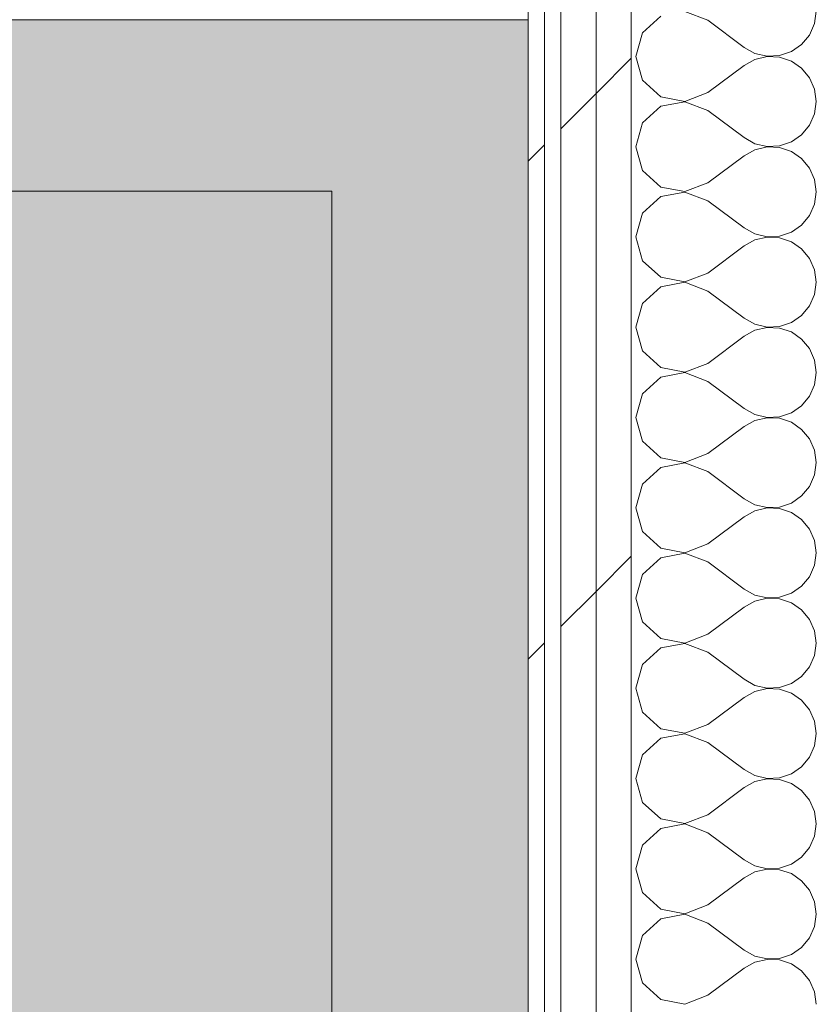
# Model space of a CAD drawing. Header units: millimetres. Extents: x -40968 to 13979, y -19284 to 4746.
# Tile 220 of 234: x -12617 to -12323, y 1600 to 1964. Entities that reach past the tile are written whole.
import ezdxf
from ezdxf.enums import TextEntityAlignment as Align

# ---------------------------------------------------------------- set-up
doc = ezdxf.new("R2010")
doc.units = ezdxf.units.MM
doc.header["$MEASUREMENT"] = 0
doc.linetypes.add('Wipeout_Contour', pattern=[1000, 0, -1000])
doc.layers.add('Nuevo_05_AUX_Treball', color=7, linetype='Continuous')
doc.layers.add('Nuevo_08_E_Envans secs', color=7, linetype='Continuous')
for name, color, linetype, lineweight, true_color in [('Nuevo_05_AUX_Treball_Pluma_Nº__3', 7, 'Continuous', 5, 0xa4a4a4), ('Nuevo_08_E_Envans secs_Pluma_Nº__102', 7, 'Continuous', 5, 0xcccccc), ('Nuevo_08_E_Envans secs_Pluma_Nº__171', 171, 'Continuous', 13, 0xaaaaff), ('Nuevo_08_E_Envans secs_Pluma_Nº__177', 7, 'Continuous', 15, 0xf7e046)]:
    doc.layers.add(name, color=color, linetype=linetype, lineweight=lineweight, true_color=true_color)
for name, color, linetype, lineweight in [('Nuevo_08_E_Envans secs_Pluma_Nº__1', 7, 'Continuous', 5), ('Nuevo_09_EI_Mobiliari cuines_Pluma_Nº__1', 7, 'Continuous', 5), ('Nuevo_Sellos de Zona Archicad_Pluma_Nº__6', 7, 'Continuous', 5)]:
    doc.layers.add(name, color=color, linetype=linetype, lineweight=lineweight)
doc.styles.add('Estilo_Generado_1', font='txt')
doc.styles.add('Estilo_Generado_3', font='arial.ttf')
pattern_1 = [(45, (0, 0), (-183.848, 183.848), [195, -65]), (45, (7e-14, 183.85), (-183.848, 183.848), [195, -65])]

# ---------------------------------------------------------------- blocks, each defined once
blk = doc.blocks.new('Planta 2_Office - Descans_1_1', base_point=(-17995.26, 748.54))
at = {"layer": 'Nuevo_05_AUX_Treball', "linetype": 'Continuous', "lineweight": 0, "true_color": 0xfee7e7}
blk.add_hatch(color=7, dxfattribs=at).paths.add_polyline_path([(-22963.42, -1128.98), (-22225.88, -1128.98), (-21025.88, -1128.98), (-18225.38, -1128.98), (-12886.81, -1128.98), (-12886.81, -996.81), (-12428.84, -996.81), (-12428.84, 1963.55), (-22963.42, 1963.55)])
at = {"layer": 'Nuevo_05_AUX_Treball_Pluma_Nº__3', "color": 253, "linetype": 'Continuous', "lineweight": 5, "true_color": 0xa4a4a4, "flags": 128}
blk.add_lwpolyline([(-22963.42, -1128.98), (-22225.88, -1128.98), (-21025.88, -1128.98), (-18225.38, -1128.98), (-12886.81, -1128.98), (-12886.81, -996.81), (-12428.84, -996.81), (-12428.84, 1963.55), (-22963.42, 1963.55)], close=True, dxfattribs=at)
at = {"layer": 'Nuevo_Sellos de Zona Archicad_Pluma_Nº__6', "color": 7, "lineweight": 5, "style": 'Estilo_Generado_1'}
for tag, p in [('ROOM_NAME', (-17995.26, 690.38)), ('ROOM_NUMBER', (-17995.26, 465.99)), ('ROOM_NET_AREA', (-17995.26, 238.62))]:
    blk.add_attdef(tag, text='', height=120, dxfattribs=at).set_placement(p, align=Align.TOP_LEFT)
blk = doc.blocks.new('*X283')
at = {"layer": 'Nuevo_08_E_Envans secs_Pluma_Nº__102', "color": 254, "linetype": 'Continuous', "lineweight": 5, "true_color": 0xcccccc}
for p, q in [((-12379.96, 1964.91), (-12386.68, 1958.76)), ((-12362.5, 1963.33), (-12371.01, 1966.6)), ((-12362.5, 1963.33), (-12349.17, 1953.33)), ((-12323.14, 1962.11), (-12322.5, 1966.67)), ((-12324.99, 1957.9), (-12323.14, 1962.11)), ((-12386.68, 1958.76), (-12389.17, 1950)), ((-12327.93, 1954.36), (-12324.99, 1957.9)), ((-12349.17, 1953.33), (-12345.14, 1951.11)), ((-12331.72, 1951.76), (-12327.93, 1954.36)), ((-12389.17, 1950), (-12386.68, 1941.24)), ((-12345.14, 1948.89), (-12349.17, 1946.67)), ((-12345.14, 1951.11), (-12340.67, 1950.07)), ((-12340.67, 1949.93), (-12345.14, 1948.89)), ((-12340.67, 1950.07), (-12336.07, 1950.29)), ((-12336.07, 1949.71), (-12340.67, 1949.93)), ((-12336.07, 1950.29), (-12331.72, 1951.76)), ((-12331.72, 1948.24), (-12336.07, 1949.71)), ((-12362.5, 1936.67), (-12349.17, 1946.67)), ((-12327.93, 1945.64), (-12331.72, 1948.24)), ((-12324.99, 1942.1), (-12327.93, 1945.64)), ((-12323.14, 1937.89), (-12324.99, 1942.1)), ((-12386.68, 1941.24), (-12379.96, 1935.09)), ((-12322.5, 1933.33), (-12323.14, 1937.89)), ((-12379.96, 1935.09), (-12371.01, 1933.4)), ((-12371.01, 1933.4), (-12362.5, 1936.67)), ((-12379.96, 1931.57), (-12386.68, 1925.43)), ((-12371.01, 1933.27), (-12379.96, 1931.57)), ((-12362.5, 1930), (-12371.01, 1933.27)), ((-12323.14, 1928.78), (-12322.5, 1933.33)), ((-12362.5, 1930), (-12349.17, 1920)), ((-12324.99, 1924.57), (-12323.14, 1928.78)), ((-12386.68, 1925.43), (-12389.17, 1916.67)), ((-12327.93, 1921.03), (-12324.99, 1924.57)), ((-12349.17, 1920), (-12345.14, 1917.77)), ((-12331.72, 1918.43), (-12327.93, 1921.03)), ((-12389.17, 1916.67), (-12386.68, 1907.9)), ((-12345.14, 1917.77), (-12340.67, 1916.73)), ((-12340.67, 1916.6), (-12345.14, 1915.56)), ((-12340.67, 1916.73), (-12336.07, 1916.96)), ((-12336.07, 1916.38), (-12340.67, 1916.6)), ((-12336.07, 1916.96), (-12331.72, 1918.43)), ((-12331.72, 1914.91), (-12336.07, 1916.38)), ((-12362.5, 1903.33), (-12349.17, 1913.33)), ((-12345.14, 1915.56), (-12349.17, 1913.33)), ((-12327.93, 1912.3), (-12331.72, 1914.91)), ((-12324.99, 1908.76), (-12327.93, 1912.3)), ((-12323.14, 1904.55), (-12324.99, 1908.76)), ((-12386.68, 1907.9), (-12379.96, 1901.76)), ((-12379.96, 1901.76), (-12371.01, 1900.07)), ((-12371.01, 1900.07), (-12362.5, 1903.33)), ((-12322.5, 1900), (-12323.14, 1904.55)), ((-12379.96, 1898.24), (-12386.68, 1892.1)), ((-12371.01, 1899.93), (-12379.96, 1898.24)), ((-12362.5, 1896.67), (-12371.01, 1899.93)), ((-12323.14, 1895.45), (-12322.5, 1900)), ((-12362.5, 1896.67), (-12349.17, 1886.67)), ((-12324.99, 1891.24), (-12323.14, 1895.45)), ((-12386.68, 1892.1), (-12389.17, 1883.33)), ((-12327.93, 1887.7), (-12324.99, 1891.24)), ((-12331.72, 1885.09), (-12327.93, 1887.7)), ((-12389.17, 1883.33), (-12386.68, 1874.57)), ((-12349.17, 1886.67), (-12345.14, 1884.44)), ((-12345.14, 1884.44), (-12340.67, 1883.4)), ((-12340.67, 1883.27), (-12345.14, 1882.23)), ((-12340.67, 1883.4), (-12336.07, 1883.62)), ((-12336.07, 1883.04), (-12340.67, 1883.27)), ((-12336.07, 1883.62), (-12331.72, 1885.09)), ((-12362.5, 1870), (-12349.17, 1880)), ((-12345.14, 1882.23), (-12349.17, 1880)), ((-12331.72, 1881.57), (-12336.07, 1883.04)), ((-12327.93, 1878.97), (-12331.72, 1881.57)), ((-12324.99, 1875.43), (-12327.93, 1878.97)), ((-12386.68, 1874.57), (-12379.96, 1868.43)), ((-12323.14, 1871.22), (-12324.99, 1875.43)), ((-12371.01, 1866.73), (-12362.5, 1870)), ((-12322.5, 1866.67), (-12323.14, 1871.22)), ((-12379.96, 1868.43), (-12371.01, 1866.73)), ((-12371.01, 1866.6), (-12379.96, 1864.91)), ((-12362.5, 1863.33), (-12371.01, 1866.6)), ((-12323.14, 1862.11), (-12322.5, 1866.67)), ((-12379.96, 1864.91), (-12386.68, 1858.76)), ((-12362.5, 1863.33), (-12349.17, 1853.33)), ((-12324.99, 1857.9), (-12323.14, 1862.11)), ((-12386.68, 1858.76), (-12389.17, 1850)), ((-12327.93, 1854.36), (-12324.99, 1857.9)), ((-12331.72, 1851.76), (-12327.93, 1854.36)), ((-12349.17, 1853.33), (-12345.14, 1851.11)), ((-12345.14, 1851.11), (-12340.67, 1850.07)), ((-12336.07, 1850.29), (-12331.72, 1851.76)), ((-12389.17, 1850), (-12386.68, 1841.24)), ((-12345.14, 1848.89), (-12349.17, 1846.67)), ((-12340.67, 1849.93), (-12345.14, 1848.89)), ((-12340.67, 1850.07), (-12336.07, 1850.29)), ((-12336.07, 1849.71), (-12340.67, 1849.93)), ((-12331.72, 1848.24), (-12336.07, 1849.71)), ((-12327.93, 1845.64), (-12331.72, 1848.24)), ((-12362.5, 1836.67), (-12349.17, 1846.67)), ((-12324.99, 1842.1), (-12327.93, 1845.64)), ((-12386.68, 1841.24), (-12379.96, 1835.09)), ((-12323.14, 1837.89), (-12324.99, 1842.1)), ((-12371.01, 1833.4), (-12362.5, 1836.67)), ((-12322.5, 1833.33), (-12323.14, 1837.89)), ((-12379.96, 1835.09), (-12371.01, 1833.4)), ((-12371.01, 1833.27), (-12379.96, 1831.57)), ((-12362.5, 1830), (-12371.01, 1833.27)), ((-12323.14, 1828.78), (-12322.5, 1833.33)), ((-12379.96, 1831.57), (-12386.68, 1825.43)), ((-12362.5, 1830), (-12349.17, 1820)), ((-12324.99, 1824.57), (-12323.14, 1828.78)), ((-12386.68, 1825.43), (-12389.17, 1816.67)), ((-12327.93, 1821.03), (-12324.99, 1824.57)), ((-12349.17, 1820), (-12345.14, 1817.77)), ((-12345.14, 1817.77), (-12340.67, 1816.73)), ((-12336.07, 1816.96), (-12331.72, 1818.43)), ((-12331.72, 1818.43), (-12327.93, 1821.03)), ((-12389.17, 1816.67), (-12386.68, 1807.9)), ((-12345.14, 1815.56), (-12349.17, 1813.33)), ((-12340.67, 1816.6), (-12345.14, 1815.56)), ((-12340.67, 1816.73), (-12336.07, 1816.96)), ((-12336.07, 1816.38), (-12340.67, 1816.6)), ((-12331.72, 1814.91), (-12336.07, 1816.38)), ((-12327.93, 1812.3), (-12331.72, 1814.91)), ((-12362.5, 1803.33), (-12349.17, 1813.33)), ((-12324.99, 1808.76), (-12327.93, 1812.3)), ((-12386.68, 1807.9), (-12379.96, 1801.76)), ((-12323.14, 1804.55), (-12324.99, 1808.76)), ((-12371.01, 1800.07), (-12362.5, 1803.33)), ((-12322.5, 1800), (-12323.14, 1804.55)), ((-12379.96, 1801.76), (-12371.01, 1800.07)), ((-12371.01, 1799.93), (-12379.96, 1798.24)), ((-12362.5, 1796.67), (-12371.01, 1799.93)), ((-12323.14, 1795.45), (-12322.5, 1800)), ((-12379.96, 1798.24), (-12386.68, 1792.1)), ((-12362.5, 1796.67), (-12349.17, 1786.67)), ((-12324.99, 1791.24), (-12323.14, 1795.45)), ((-12386.68, 1792.1), (-12389.17, 1783.33)), ((-12327.93, 1787.7), (-12324.99, 1791.24)), ((-12349.17, 1786.67), (-12345.14, 1784.44)), ((-12336.07, 1783.62), (-12331.72, 1785.09)), ((-12331.72, 1785.09), (-12327.93, 1787.7)), ((-12389.17, 1783.33), (-12386.68, 1774.57)), ((-12345.14, 1782.23), (-12349.17, 1780)), ((-12345.14, 1784.44), (-12340.67, 1783.4)), ((-12340.67, 1783.27), (-12345.14, 1782.23)), ((-12340.67, 1783.4), (-12336.07, 1783.62)), ((-12336.07, 1783.04), (-12340.67, 1783.27)), ((-12331.72, 1781.57), (-12336.07, 1783.04)), ((-12327.93, 1778.97), (-12331.72, 1781.57)), ((-12362.5, 1770), (-12349.17, 1780)), ((-12324.99, 1775.43), (-12327.93, 1778.97)), ((-12386.68, 1774.57), (-12379.96, 1768.43)), ((-12323.14, 1771.22), (-12324.99, 1775.43)), ((-12322.5, 1766.67), (-12323.14, 1771.22)), ((-12379.96, 1768.43), (-12371.01, 1766.73)), ((-12371.01, 1766.73), (-12362.5, 1770)), ((-12379.96, 1764.91), (-12386.68, 1758.76)), ((-12371.01, 1766.6), (-12379.96, 1764.91)), ((-12362.5, 1763.33), (-12371.01, 1766.6)), ((-12362.5, 1763.33), (-12349.17, 1753.33)), ((-12323.14, 1762.11), (-12322.5, 1766.67)), ((-12324.99, 1757.9), (-12323.14, 1762.11)), ((-12386.68, 1758.76), (-12389.17, 1750)), ((-12327.93, 1754.36), (-12324.99, 1757.9)), ((-12349.17, 1753.33), (-12345.14, 1751.11)), ((-12331.72, 1751.76), (-12327.93, 1754.36)), ((-12389.17, 1750), (-12386.68, 1741.24)), ((-12345.14, 1748.89), (-12349.17, 1746.67)), ((-12345.14, 1751.11), (-12340.67, 1750.07)), ((-12340.67, 1749.93), (-12345.14, 1748.89)), ((-12340.67, 1750.07), (-12336.07, 1750.29)), ((-12336.07, 1749.71), (-12340.67, 1749.93)), ((-12336.07, 1750.29), (-12331.72, 1751.76)), ((-12331.72, 1748.24), (-12336.07, 1749.71)), ((-12362.5, 1736.67), (-12349.17, 1746.67)), ((-12327.93, 1745.64), (-12331.72, 1748.24)), ((-12324.99, 1742.1), (-12327.93, 1745.64)), ((-12323.14, 1737.89), (-12324.99, 1742.1)), ((-12386.68, 1741.24), (-12379.96, 1735.09)), ((-12322.5, 1733.33), (-12323.14, 1737.89)), ((-12379.96, 1735.09), (-12371.01, 1733.4)), ((-12371.01, 1733.4), (-12362.5, 1736.67)), ((-12379.96, 1731.57), (-12386.68, 1725.43)), ((-12371.01, 1733.27), (-12379.96, 1731.57)), ((-12362.5, 1730), (-12371.01, 1733.27)), ((-12323.14, 1728.78), (-12322.5, 1733.33)), ((-12362.5, 1730), (-12349.17, 1720)), ((-12324.99, 1724.57), (-12323.14, 1728.78)), ((-12386.68, 1725.43), (-12389.17, 1716.67)), ((-12327.93, 1721.03), (-12324.99, 1724.57)), ((-12349.17, 1720), (-12345.14, 1717.77)), ((-12331.72, 1718.43), (-12327.93, 1721.03)), ((-12389.17, 1716.67), (-12386.68, 1707.9)), ((-12345.14, 1717.77), (-12340.67, 1716.73)), ((-12340.67, 1716.6), (-12345.14, 1715.56)), ((-12340.67, 1716.73), (-12336.07, 1716.96)), ((-12336.07, 1716.38), (-12340.67, 1716.6)), ((-12336.07, 1716.96), (-12331.72, 1718.43)), ((-12331.72, 1714.91), (-12336.07, 1716.38)), ((-12362.5, 1703.33), (-12349.17, 1713.33)), ((-12345.14, 1715.56), (-12349.17, 1713.33)), ((-12327.93, 1712.3), (-12331.72, 1714.91)), ((-12324.99, 1708.76), (-12327.93, 1712.3)), ((-12323.14, 1704.55), (-12324.99, 1708.76)), ((-12386.68, 1707.9), (-12379.96, 1701.76)), ((-12379.96, 1701.76), (-12371.01, 1700.07)), ((-12371.01, 1700.07), (-12362.5, 1703.33)), ((-12322.5, 1700), (-12323.14, 1704.55)), ((-12379.96, 1698.24), (-12386.68, 1692.1)), ((-12371.01, 1699.93), (-12379.96, 1698.24)), ((-12362.5, 1696.67), (-12371.01, 1699.93)), ((-12323.14, 1695.45), (-12322.5, 1700)), ((-12362.5, 1696.67), (-12349.17, 1686.67)), ((-12324.99, 1691.24), (-12323.14, 1695.45)), ((-12386.68, 1692.1), (-12389.17, 1683.33)), ((-12327.93, 1687.7), (-12324.99, 1691.24)), ((-12331.72, 1685.09), (-12327.93, 1687.7)), ((-12389.17, 1683.33), (-12386.68, 1674.57)), ((-12349.17, 1686.67), (-12345.14, 1684.44)), ((-12345.14, 1684.44), (-12340.67, 1683.4)), ((-12340.67, 1683.27), (-12345.14, 1682.23)), ((-12340.67, 1683.4), (-12336.07, 1683.62)), ((-12336.07, 1683.04), (-12340.67, 1683.27)), ((-12336.07, 1683.62), (-12331.72, 1685.09)), ((-12362.5, 1670), (-12349.17, 1680)), ((-12345.14, 1682.23), (-12349.17, 1680)), ((-12331.72, 1681.57), (-12336.07, 1683.04)), ((-12327.93, 1678.97), (-12331.72, 1681.57)), ((-12324.99, 1675.43), (-12327.93, 1678.97)), ((-12386.68, 1674.57), (-12379.96, 1668.43)), ((-12323.14, 1671.22), (-12324.99, 1675.43)), ((-12371.01, 1666.73), (-12362.5, 1670)), ((-12322.5, 1666.67), (-12323.14, 1671.22)), ((-12379.96, 1668.43), (-12371.01, 1666.73)), ((-12371.01, 1666.6), (-12379.96, 1664.91)), ((-12362.5, 1663.33), (-12371.01, 1666.6)), ((-12323.14, 1662.11), (-12322.5, 1666.67)), ((-12379.96, 1664.91), (-12386.68, 1658.76)), ((-12362.5, 1663.33), (-12349.17, 1653.33)), ((-12324.99, 1657.9), (-12323.14, 1662.11)), ((-12386.68, 1658.76), (-12389.17, 1650)), ((-12327.93, 1654.36), (-12324.99, 1657.9)), ((-12331.72, 1651.76), (-12327.93, 1654.36)), ((-12349.17, 1653.33), (-12345.14, 1651.11)), ((-12345.14, 1651.11), (-12340.67, 1650.07)), ((-12336.07, 1650.29), (-12331.72, 1651.76)), ((-12389.17, 1650), (-12386.68, 1641.24)), ((-12345.14, 1648.89), (-12349.17, 1646.67)), ((-12340.67, 1649.93), (-12345.14, 1648.89)), ((-12340.67, 1650.07), (-12336.07, 1650.29)), ((-12336.07, 1649.71), (-12340.67, 1649.93)), ((-12331.72, 1648.24), (-12336.07, 1649.71)), ((-12327.93, 1645.64), (-12331.72, 1648.24)), ((-12362.5, 1636.67), (-12349.17, 1646.67)), ((-12324.99, 1642.1), (-12327.93, 1645.64)), ((-12386.68, 1641.24), (-12379.96, 1635.09)), ((-12323.14, 1637.89), (-12324.99, 1642.1)), ((-12371.01, 1633.4), (-12362.5, 1636.67)), ((-12322.5, 1633.33), (-12323.14, 1637.89)), ((-12379.96, 1635.09), (-12371.01, 1633.4)), ((-12371.01, 1633.27), (-12379.96, 1631.57)), ((-12362.5, 1630), (-12371.01, 1633.27)), ((-12323.14, 1628.78), (-12322.5, 1633.33)), ((-12379.96, 1631.57), (-12386.68, 1625.43)), ((-12362.5, 1630), (-12349.17, 1620)), ((-12324.99, 1624.57), (-12323.14, 1628.78)), ((-12386.68, 1625.43), (-12389.17, 1616.67)), ((-12327.93, 1621.03), (-12324.99, 1624.57)), ((-12349.17, 1620), (-12345.14, 1617.77)), ((-12336.07, 1616.96), (-12331.72, 1618.43)), ((-12331.72, 1618.43), (-12327.93, 1621.03)), ((-12389.17, 1616.67), (-12386.68, 1607.9)), ((-12345.14, 1615.56), (-12349.17, 1613.33)), ((-12345.14, 1617.77), (-12340.67, 1616.73)), ((-12340.67, 1616.6), (-12345.14, 1615.56)), ((-12340.67, 1616.73), (-12336.07, 1616.96)), ((-12336.07, 1616.38), (-12340.67, 1616.6)), ((-12331.72, 1614.91), (-12336.07, 1616.38)), ((-12327.93, 1612.3), (-12331.72, 1614.91)), ((-12362.5, 1603.33), (-12349.17, 1613.33)), ((-12324.99, 1608.76), (-12327.93, 1612.3)), ((-12386.68, 1607.9), (-12379.96, 1601.76)), ((-12323.14, 1604.55), (-12324.99, 1608.76)), ((-12371.01, 1600.07), (-12362.5, 1603.33)), ((-12322.5, 1600), (-12323.14, 1604.55)), ((-12379.96, 1601.76), (-12371.01, 1600.07))]:
    blk.add_line(p, q, dxfattribs=at)
blk = doc.blocks.new('Muro_99_1', base_point=(-12428.84, -1061.81))
at = {"color": 254, "linetype": 'Wipeout_Contour', "lineweight": 0, "ltscale": 50114.114114}
blk.add_wipeout([(-12428.84, 2034.55), (-12428.84, -996.81), (-12422.84, -996.81), (-12422.84, 2034.55)], dxfattribs=at).dxf.layer = 'Nuevo_08_E_Envans secs'
at = {"color": 254, "linetype": 'Wipeout_Contour', "lineweight": 0, "ltscale": 50052.62151}
blk.add_wipeout([(-12416.84, 2034.55), (-12416.84, -996.81), (-12403.84, -996.81), (-12403.84, 2034.55)], dxfattribs=at).dxf.layer = 'Nuevo_08_E_Envans secs'
at = {"layer": 'Nuevo_08_E_Envans secs_Pluma_Nº__171', "linetype": 'Continuous', "lineweight": 13, "true_color": 0xaaaaff}
h = blk.add_hatch(dxfattribs=at)
h.set_pattern_fill('Panellat_HPL_0001', color=161, style=0, pattern_type=2)
h.set_pattern_definition(pattern_1)
h.paths.add_polyline_path([(-12428.84, 2034.55), (-12428.84, -996.81), (-12422.84, -996.81), (-12422.84, 2034.55)])
at = {"layer": 'Nuevo_08_E_Envans secs_Pluma_Nº__177', "linetype": 'Continuous', "lineweight": 15, "true_color": 0xf7e046}
h = blk.add_hatch(dxfattribs=at)
h.set_pattern_fill('Panellat_HPL_0001', color=53, style=0, pattern_type=2)
h.set_pattern_definition(pattern_1)
h.paths.add_polyline_path([(-12416.84, 2034.55), (-12416.84, -996.81), (-12403.84, -996.81), (-12403.84, 2034.55)])
at = {"layer": 'Nuevo_08_E_Envans secs_Pluma_Nº__1', "color": 7, "linetype": 'Continuous', "lineweight": 5}
for p, q in [((-12422.84, 2034.55), (-12422.84, -996.81)), ((-12416.84, 2034.55), (-12416.84, -996.81))]:
    blk.add_line(p, q, dxfattribs=at)
at = {"layer": 'Nuevo_08_E_Envans secs_Pluma_Nº__1', "color": 7, "linetype": 'Continuous', "lineweight": 5, "flags": 128}
blk.add_lwpolyline([(-12428.84, 2034.55), (-12428.84, -996.81)], dxfattribs=at)
at = {"color": 254, "linetype": 'Wipeout_Contour', "lineweight": 0, "ltscale": 50001.04794}
blk.add_wipeout([(-12403.84, 2034.55), (-12403.84, -996.81), (-12390.84, -996.81), (-12390.84, 2034.55)], dxfattribs=at).dxf.layer = 'Nuevo_08_E_Envans secs'
at = {"layer": 'Nuevo_08_E_Envans secs_Pluma_Nº__177', "linetype": 'Continuous', "lineweight": 15, "true_color": 0xf7e046}
h = blk.add_hatch(dxfattribs=at)
h.set_pattern_fill('Panellat_HPL_0001', color=53, style=0, pattern_type=2)
h.set_pattern_definition(pattern_1)
h.paths.add_polyline_path([(-12403.84, 2034.55), (-12403.84, -996.81), (-12390.84, -996.81), (-12390.84, 2034.55)])
at = {"layer": 'Nuevo_08_E_Envans secs_Pluma_Nº__1', "color": 7, "linetype": 'Continuous', "lineweight": 5}
for p, q in [((-12403.84, 2034.55), (-12403.84, -996.81)), ((-12390.84, 2034.55), (-12390.84, -996.81))]:
    blk.add_line(p, q, dxfattribs=at)
at = {"layer": 'Nuevo_08_E_Envans secs', "color": 7, "lineweight": 20}
blk.add_blockref('*X283', (0, 0), dxfattribs=at)
blk = doc.blocks.new('Nevera 27')
at = {"layer": 'Nuevo_09_EI_Mobiliari cuines_Pluma_Nº__1', "color": 7, "linetype": 'Continuous', "lineweight": 5, "flags": 128}
blk.add_lwpolyline([(698.95, 654.83), (0, 654.83), (0, 21.13), (0.34, 17.46), (1.36, 13.9), (3.02, 10.56), (5.28, 7.55), (8.06, 4.94), (11.28, 2.83), (14.84, 1.27), (18.63, 0.32), (22.55, 0), (53.42, 0), (53.42, -28.17), (128.58, -28.17), (128.58, 0), (676.4, 0)], dxfattribs=at)
at = {"layer": 'Nuevo_09_EI_Mobiliari cuines_Pluma_Nº__1', "color": 7, "lineweight": 5, "style": 'Estilo_Generado_3'}
blk.add_attdef('txt', text='', height=120, rotation=180, dxfattribs=at).set_placement((349.48, 334.27), align=Align.MIDDLE_CENTER)

msp = doc.modelspace()

# ---------------------------------------------------------------- linework, layer by layer
at = {"layer": 'Nuevo_05_AUX_Treball', "color": 7, "linetype": 'Continuous', "lineweight": 0, "true_color": 0xfee7e7, "flags": 128}
msp.add_lwpolyline([(-22963.42, -1128.98), (-22225.88, -1128.98), (-21025.88, -1128.98), (-18225.38, -1128.98), (-12886.81, -1128.98), (-12886.81, -996.81), (-12428.84, -996.81), (-12428.84, 1963.55), (-22963.42, 1963.55)], close=True, dxfattribs=at)

# ---------------------------------------------------------------- block references
at = {"layer": 'Nuevo_05_AUX_Treball', "color": 7, "linetype": 'Continuous', "lineweight": 5}
msp.add_blockref('Planta 2_Office - Descans_1_1', (-17995.26, 748.54), dxfattribs=at)
at = {"layer": 'Nuevo_09_EI_Mobiliari cuines_Pluma_Nº__1', "color": 7, "linetype": 'Continuous', "lineweight": 5, "zscale": 1000, "rotation": 270}
msp.add_blockref('Nevera 27', (-13156.23, 1900.28), dxfattribs=at)

# ---------------------------------------------------------------- next in the draw order: block references
at = {"layer": 'Nuevo_08_E_Envans secs', "color": 7, "lineweight": 20}
msp.add_blockref('Muro_99_1', (-12428.84, -1061.81), dxfattribs=at)

doc.saveas('drawing.dxf')
